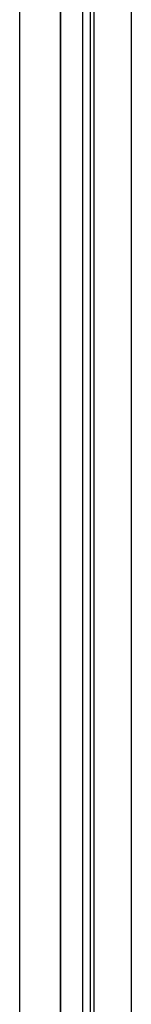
# Model space of a CAD drawing. Header units: millimetres. Extents: x -93 to 0, y 0 to 191.
# Tile 53 of 150: x -3 to 0, y 69 to 96. Entities that reach past the tile are written whole.
import ezdxf

# ---------------------------------------------------------------- set-up
doc = ezdxf.new("R2010")
doc.units = ezdxf.units.MM
doc.layers.add('MAIN-1', color=7, linetype='Continuous')
doc.layers.add('MAIN-2', color=7, linetype='Continuous')

msp = doc.modelspace()

# ---------------------------------------------------------------- linework, layer by layer
at = {"layer": 'MAIN-1'}
for p, q in [((-1, 0), (-1, 187.5)), ((0, 187.5), (0, 0))]:
    msp.add_line(p, q, dxfattribs=at)
at = {"layer": 'MAIN-2'}
for p, q in [((-1, 0), (-1, 187.5)), ((-3, 2.2), (-3, 185)), ((-1.9, 183.1), (-1.9, 16.6)), ((-1.3, 23.45), (-1.3, 167.05)), ((-1.9, 47.55), (-1.9, 146.55)), ((-1.1, 47.55), (-1.1, 146.55))]:
    msp.add_line(p, q, dxfattribs=at)

doc.saveas('drawing.dxf')
